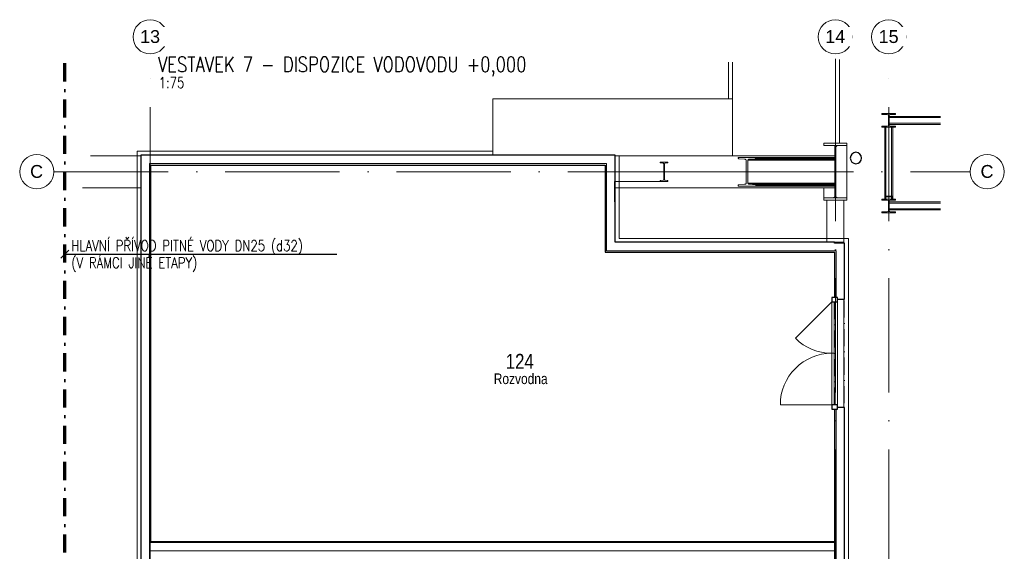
# Model space of a CAD drawing. Header units: millimetres. Extents: x -34728 to 839610, y -480656 to 464976.
# Tile 60 of 69: x 296475 to 313719, y 24411 to 33726. Entities that reach past the tile are written whole.
import ezdxf

# ---------------------------------------------------------------- set-up
doc = ezdxf.new("R2010")
doc.units = ezdxf.units.MM
for name, pattern in [('ČERCHOVANÁ', [25.4, 12.7, -6.35, 0, -6.35]), ('Čerchovaná 20mm', [3000, 2000, -500, 0, -500]), ('Čerchovaná 3mm', [500, 300, -100, 0, -100]), ('ČERCHOVANÁ2', [12.7, 6.35, -3.175, 0, -3.175])]:
    doc.linetypes.add(name, pattern=pattern)
doc.layers.get('0').update_dxf_attribs({"color": 9})
for name, color, linetype, lineweight in [('11542_003_OK-HALA_TaO-1_ET_R01_AciS_2025-04-14_sloupy_dwg', 9, 'Continuous', 9), ('CA_DVERE18', 9, 'Continuous', 9), ('CA_DVERE25', 9, 'Continuous', 9), ('CA_DVERE_NEVHRA1', 9, 'Čerchovaná 3mm', 13), ('CA_OSY', 9, 'ČERCHOVANÁ', 9), ('CA_PODLAHA25', 9, 'Continuous', 13), ('CA_POHHRA25', 9, 'Continuous', 13), ('CA_REZY', 9, 'Continuous', 25), ('CA_TEXT25', 9, 'Continuous', 9), ('CA_TEXT35', 9, 'Continuous', 9), ('SS_HALA_TaO-KCE_VELINU-PRUVLAK', 9, 'Continuous', 9), ('SS_HALA_TaO-LAVKA__8_000m', 9, 'Continuous', 9), ('SS_HALA_TaO-LAVKA__8_000m-PLECH', 9, 'Continuous', 9), ('SS_HALA_TaO-SLOUP', 9, 'Continuous', 9), ('SS_HALA_TaO-SLOUP2', 9, 'Continuous', 9), ('TEXT25', 3, 'Continuous', 25), ('TEXT35', 1, 'Continuous', 35), ('z-svoda', 160, 'ČERCHOVANÁ2', 70)]:
    doc.layers.add(name, color=color, linetype=linetype, lineweight=lineweight)
doc.styles.add('Arial_1', font='arial.ttf', dxfattribs={"height": 450})
doc.styles.add('Arial_2', font='arial.ttf', dxfattribs={"width": 0.8, "height": 200})
doc.styles.add('Arial_4', font='arial.ttf', dxfattribs={"width": 0.8, "height": 350})
doc.styles.add('ROMANS', font='romans', dxfattribs={"width": 0.8})

# ---------------------------------------------------------------- blocks, each defined once
blk = doc.blocks.new('Kulatý sloup - Průměr 200mm-1736527-PŮDORYS _8_000 _ vestavek V7')
at = {"layer": 'CA_REZY'}
for start, end in [(90, 180), (180, 360), (360, 90)]:
    blk.add_arc((0, 0), 100, start, end, dxfattribs=at)
blk = doc.blocks.new('CZ-Dveře_otočné_dvoukřídlé_OCZ - CZ-Dveře_otočné_dvoukřídlé_1_75x2_7-2446638-PŮDORYS _8_000 _ vestavek V7')
at = {"layer": 'CA_DVERE18'}
for p, q in [((-900, -39), (900, -39)), ((-900, -139), (-264, -775)), ((900, -139), (900, -1039))]:
    blk.add_line(p, q, dxfattribs=at)
for centre, start, end in [((-900, -139), 315, 0), ((900, -139), 180, 270)]:
    blk.add_arc(centre, 900, start, end, dxfattribs=at)
at = {"layer": 'CA_DVERE25', "lineweight": 25}
for p, q in [((-900, -39), (-980, -39)), ((-980, -39), (-980, -139)), ((-980, -139), (-900, -139)), ((-900, -139), (-900, -39)), ((980, -39), (900, -39)), ((900, -39), (900, -139)), ((900, -139), (980, -139)), ((980, -139), (980, -39))]:
    blk.add_line(p, q, dxfattribs=at)
at = {"layer": 'CA_DVERE25'}
for p, q in [((0, -99), (-900, -99)), ((-900, -99), (-900, -139)), ((-900, -139), (0, -139)), ((900, -99), (0, -99)), ((0, -99), (0, -139)), ((0, -139), (0, -99)), ((0, -139), (900, -139)), ((900, -139), (900, -99))]:
    blk.add_line(p, q, dxfattribs=at)
at = {"layer": 'CA_DVERE_NEVHRA1'}
for p, q in [((-925, 81), (925, 81)), ((-900, -81), (900, -81))]:
    blk.add_line(p, q, dxfattribs=at)
blk = doc.blocks.new('Osnova - Bublina osnovy 12mm-4850-PŮDORYS _8_000 _ vestavek V7')
at = {"layer": 'CA_TEXT35'}
blk.add_circle((0, 0), 6, dxfattribs=at)
blk = doc.blocks.new('A$Ceaa222a8')
at = {"layer": '11542_003_OK-HALA_TaO-1_ET_R01_AciS_2025-04-14_sloupy_dwg'}
for p, q in [((13055, 21760), (12815, 21760)), ((12815, 21760), (12815, 21743)), ((12815, 21743), (12909, 21743)), ((12961, 21743), (13055, 21743)), ((13055, 21743), (13055, 21760)), ((12930, 21722), (12930, 21558)), ((12940, 21558), (12940, 21722)), ((12909, 21537), (12815, 21537)), ((12815, 21537), (12815, 21520)), ((12815, 21520), (13055, 21520)), ((13055, 21537), (12961, 21537)), ((13055, 21520), (13055, 21537)), ((12200, 21240), (11800, 21240)), ((11800, 21240), (11800, 21200)), ((12200, 21200), (12200, 21240)), ((11800, 21200), (11990, 21200)), ((11990, 21200), (11990, 20280)), ((12010, 20280), (12010, 21200)), ((12010, 21200), (12200, 21200)), ((9068, 20910), (8931, 20910)), ((8931, 20910), (8931, 20903)), ((8938, 20896), (8983, 20889)), ((8994, 20877), (8994, 20603)), ((9006, 20603), (9006, 20877)), ((9017, 20889), (9062, 20896)), ((9068, 20903), (9068, 20910)), ((10295, 20990), (10295, 20979)), ((10611, 20990), (10295, 20990)), ((10311, 20968), (10411, 20960)), ((10438, 20942), (10438, 20538)), ((10468, 20538), (10468, 20942)), ((10495, 20960), (10595, 20968)), ((10611, 20979), (10611, 20990)), ((8931, 20577), (8931, 20570)), ((8931, 20570), (9068, 20570)), ((8983, 20591), (8938, 20585)), ((9062, 20585), (9017, 20591)), ((9068, 20570), (9068, 20577)), ((10295, 20501), (10295, 20490)), ((10295, 20490), (10611, 20490)), ((10411, 20520), (10311, 20512)), ((10595, 20512), (10495, 20520)), ((10611, 20490), (10611, 20501)), ((11990, 20280), (11800, 20280)), ((11800, 20280), (11800, 20240)), ((11800, 20240), (12200, 20240)), ((12200, 20280), (12010, 20280)), ((12200, 20240), (12200, 20280)), ((13055, 20260), (12815, 20260)), ((12815, 20260), (12815, 20243)), ((12815, 20243), (12909, 20243)), ((12865, 20290), (12865, 20260)), ((12865, 20260), (12873, 20260)), ((12873, 20260), (12873, 20290)), ((12985, 20312), (12885, 20312)), ((12885, 20303), (12985, 20303)), ((12930, 20222), (12930, 20058)), ((12940, 20058), (12940, 20222)), ((12961, 20243), (13055, 20243)), ((12997, 20290), (12997, 20260)), ((12997, 20260), (13005, 20260)), ((13005, 20260), (13005, 20290)), ((13055, 20243), (13055, 20260)), ((12909, 20037), (12815, 20037)), ((12815, 20037), (12815, 20020)), ((12815, 20020), (13055, 20020)), ((13055, 20037), (12961, 20037)), ((13055, 20020), (13055, 20037))]:
    blk.add_line(p, q, dxfattribs=at)
at = {"layer": '11542_003_OK-HALA_TaO-1_ET_R01_AciS_2025-04-14_sloupy_dwg', "flags": 128}
for points in [[(10295, 20979), (10296, 20977), (10296, 20975), (10298, 20973), (10300, 20972), (10302, 20971), (10305, 20970), (10308, 20969), (10311, 20968)], [(10411, 20960), (10417, 20959), (10422, 20958), (10426, 20956), (10430, 20954), (10433, 20951), (10436, 20949), (10437, 20945), (10438, 20942)], [(10468, 20942), (10469, 20945), (10470, 20949), (10473, 20951), (10476, 20954), (10480, 20956), (10484, 20958), (10489, 20959), (10495, 20960)], [(10595, 20968), (10598, 20969), (10601, 20970), (10604, 20971), (10606, 20972), (10608, 20973), (10610, 20975), (10610, 20977), (10611, 20979)], [(10438, 20538), (10437, 20535), (10436, 20532), (10433, 20529), (10430, 20526), (10426, 20524), (10422, 20522), (10417, 20521), (10411, 20520)], [(10495, 20520), (10489, 20521), (10484, 20522), (10480, 20524), (10476, 20526), (10473, 20529), (10470, 20532), (10469, 20535), (10468, 20538)], [(10311, 20512), (10308, 20512), (10305, 20511), (10302, 20510), (10300, 20508), (10298, 20507), (10296, 20505), (10296, 20503), (10295, 20501)], [(10611, 20501), (10610, 20503), (10610, 20505), (10608, 20507), (10606, 20508), (10604, 20510), (10601, 20511), (10598, 20512), (10595, 20512)], [(12885, 20312), (12881, 20312), (12876, 20310), (12872, 20307), (12869, 20304), (12867, 20299), (12865, 20295), (12865, 20290)], [(12873, 20290), (12873, 20293), (12874, 20296), (12876, 20298), (12877, 20300), (12880, 20302), (12882, 20303), (12885, 20303)], [(13005, 20290), (13004, 20295), (13003, 20299), (13001, 20304), (12997, 20307), (12994, 20310), (12989, 20312), (12985, 20312)], [(12985, 20303), (12988, 20303), (12990, 20302), (12992, 20300), (12994, 20298), (12996, 20296), (12997, 20293), (12997, 20290)]]:
    blk.add_lwpolyline(points, dxfattribs=at)
at = {"layer": '11542_003_OK-HALA_TaO-1_ET_R01_AciS_2025-04-14_sloupy_dwg'}
for centre, radius, start, end in [((12909, 21722), 21, 0, 90), ((12961, 21722), 21, 90, 180), ((12909, 21558), 21, 270, 0), ((12961, 21558), 21, 180, 270), ((8939, 20903), 7.3, 180, 262.03), ((8982, 20877), 12.2, 0, 82.03), ((9018, 20877), 12.2, 97.97, 180), ((9061, 20903), 7.3, 277.97, 0), ((8939, 20577), 7.3, 97.97, 180), ((8982, 20603), 12.2, 277.97, 0), ((9018, 20603), 12.2, 180, 262.03), ((9061, 20577), 7.3, 0, 82.03), ((12909, 20222), 21, 0, 90), ((12961, 20222), 21, 90, 180), ((12909, 20058), 21, 270, 0), ((12961, 20058), 21, 180, 270)]:
    blk.add_arc(centre, radius, start, end, dxfattribs=at)
at = {"layer": 'CA_OSY', "linetype": 'Čerchovaná 20mm'}
for p, q in [((0, -1127), (0, 22804)), ((12000, -1127), (12000, 22804)), ((12935, -1127), (12935, 22804))]:
    blk.add_line(p, q, dxfattribs=at)
at = {"layer": 'CA_PODLAHA25'}
for p, q in [((12150, 19503), (11987, 19503)), ((12150, 19490), (12150, 19503)), ((12150, 16608), (12150, 18508))]:
    blk.add_line(p, q, dxfattribs=at)
at = {"layer": 'CA_POHHRA25'}
for p, q in [((-230, 21100), (6000, 21100)), ((-230, 5190), (-230, 21100)), ((-13, 20883), (-13, 13358)), ((7994, 20883), (-13, 20883)), ((7994, 19353), (7994, 20883)), ((8211, 21020), (8211, 19570)), ((8931, 20570), (8131, 20570)), ((8131, 20570), (8131, 20210)), ((8211, 19570), (12230, 19570)), ((12230, 19570), (12230, 1700)), ((12012, 19353), (7994, 19353)), ((12012, 19353), (12012, 18538)), ((12012, 16578), (12012, 9693)), ((-13, 14257), (12, 14257)), ((11987, 14245), (-13, 14245)), ((11987, 14095), (-13, 14095))]:
    blk.add_line(p, q, dxfattribs=at)
at = {"layer": 'CA_REZY'}
for p, q in [((-163, 21033), (-163, 13358)), ((8144, 21033), (-163, 21033)), ((8144, 19503), (8144, 21033)), ((12, 14257), (12, 20858)), ((12, 20858), (7969, 20858)), ((7969, 20858), (7969, 19328)), ((11987, 19503), (8144, 19503)), ((11987, 19490), (11987, 19503)), ((12162, 19490), (11987, 19490)), ((12162, 18508), (12162, 19490)), ((7969, 19328), (11987, 19328)), ((11987, 19328), (11987, 18538)), ((12042, 18508), (12162, 18508)), ((11987, 16578), (11987, 9693)), ((12162, 16608), (12042, 16608)), ((12162, 9693), (12162, 16608)), ((11987, 14257), (12, 14257))]:
    blk.add_line(p, q, dxfattribs=at)
at = {"layer": 'SS_HALA_TaO-KCE_VELINU-PRUVLAK'}
for p, q in [((-163, 21020), (-1046, 21020)), ((-163, 20740), (-733, 20740)), ((-163, 20740), (-733, 20740)), ((8994, 20740), (8144, 20740)), ((8994, 20740), (8144, 20740)), ((10438, 20740), (9006, 20740)), ((10438, 20740), (9006, 20740)), ((-163, 20460), (-1187, 20460)), ((11990, 20460), (8144, 20460)), ((11850, 20240), (11850, 19503)), ((12150, 19503), (12150, 20240))]:
    blk.add_line(p, q, dxfattribs=at)
at = {"layer": 'SS_HALA_TaO-LAVKA__8_000m'}
for p, q in [((10130, 22660), (10130, 22020)), ((12070, 22708), (12070, 21240))]:
    blk.add_line(p, q, dxfattribs=at)
at = {"layer": 'SS_HALA_TaO-LAVKA__8_000m-PLECH'}
for p, q in [((10200, 21020), (10200, 22660)), ((12000, 22719), (12000, 21240)), ((6000, 22020), (10200, 22020)), ((6000, 21033), (6000, 22020)), ((10200, 22020), (10200, 21020)), ((10200, 21020), (8144, 21020)), ((11990, 21020), (10200, 21020))]:
    blk.add_line(p, q, dxfattribs=at)
at = {"layer": 'SS_HALA_TaO-SLOUP'}
for p, q in [((12010, 21179), (12030, 21199)), ((12030, 21199), (12200, 21199)), ((12200, 21199), (12200, 20281)), ((10468, 20942), (11990, 20942)), ((10495, 20960), (11990, 20960)), ((11990, 20968), (10595, 20968)), ((10611, 20990), (11990, 20990)), ((10611, 20979), (11990, 20979)), ((10468, 20538), (11990, 20538)), ((10495, 20520), (11990, 20520)), ((10595, 20512), (11990, 20512)), ((10611, 20501), (11990, 20501)), ((10611, 20490), (11990, 20490)), ((11800, 20281), (11800, 20460)), ((11970, 20281), (11800, 20281)), ((11990, 20301), (11970, 20281)), ((12030, 20281), (12010, 20301)), ((12200, 20281), (12030, 20281))]:
    blk.add_line(p, q, dxfattribs=at)
at = {"layer": 'SS_HALA_TaO-SLOUP2'}
for p, q in [((13840, 21710), (12940, 21710)), ((12940, 21710), (13840, 21710)), ((12940, 21690), (13840, 21690)), ((12940, 21590), (13840, 21590)), ((12940, 21570), (13840, 21570)), ((12940, 21570), (13840, 21570)), ((12865, 21520), (12865, 20290)), ((12865, 21520), (12865, 20290)), ((12885, 21520), (12885, 20312)), ((12985, 21520), (12985, 20312)), ((13005, 20290), (13005, 21520)), ((13005, 20290), (13005, 21520)), ((12885, 20303), (12885, 20260)), ((13840, 20210), (12940, 20210)), ((13840, 20210), (12940, 20210)), ((13840, 20190), (12940, 20190)), ((12985, 20303), (12985, 20260)), ((12940, 20090), (13840, 20090)), ((12940, 20070), (13840, 20070)), ((13840, 20070), (12940, 20070))]:
    blk.add_line(p, q, dxfattribs=at)
at = {"layer": 'CA_DVERE_NEVHRA1', "rotation": 270}
blk.add_blockref('CZ-Dveře_otočné_dvoukřídlé_OCZ - CZ-Dveře_otočné_dvoukřídlé_1_75x2_7-2446638-PŮDORYS _8_000 _ vestavek V7', (12075, 17558), dxfattribs=at)
at = {"layer": 'CA_REZY'}
blk.add_blockref('Kulatý sloup - Průměr 200mm-1736527-PŮDORYS _8_000 _ vestavek V7', (12360, 20980), dxfattribs=at)
at = {"layer": 'CA_TEXT35', "xscale": 49.99999999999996, "yscale": 49.99999999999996, "zscale": 49.99999999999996}
for p in [(0, 23104), (12000, 23104), (12935, 23104)]:
    blk.add_blockref('Osnova - Bublina osnovy 12mm-4850-PŮDORYS _8_000 _ vestavek V7', p, dxfattribs=at)
at = {"layer": 'CA_TEXT35', "xscale": 49.99999999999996, "yscale": 49.99999999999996, "zscale": 49.99999999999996, "rotation": 270}
for p in [(-1985, 20740), (14659, 20740)]:
    blk.add_blockref('Osnova - Bublina osnovy 12mm-4850-PŮDORYS _8_000 _ vestavek V7', p, dxfattribs=at)
at = {"layer": 'CA_TEXT25', "attachment_point": 1}
for s, insert, char_height, width, style in [('124', (6228, 17549), 262.5, 606.08, 'Arial_4'), ('Rozvodna', (6017, 17206), 187.5, 1130.38, 'Arial_2')]:
    blk.add_mtext(s, dxfattribs=dict(at, insert=insert, char_height=char_height, width=width, style=style))
at = {"layer": 'CA_TEXT35', "char_height": 225, "attachment_point": 1, "style": 'Arial_1', "bg_fill": 3, "box_fill_scale": 1.25, "bg_fill_color": 256, "bg_fill_true_color": 13158600, "bg_fill_transparency": 0}
for s, insert, width in [('13', (-177, 23221), 424.89), ('14', (11823, 23221), 424.89), ('15', (12758, 23221), 424.89), ('\\fArial|b0|i0|c238|p34|;C', (-2103, 20858), 276.58), ('\\fArial|b0|i0|c238|p34|;C', (14542, 20858), 276.58)]:
    blk.add_mtext(s, dxfattribs=dict(at, insert=insert, width=width))
at = {"layer": 'CA_OSY', "linetype": 'Čerchovaná 20mm'}
blk.add_line((-1685, 20740), (14359, 20740), dxfattribs=at)

msp = doc.modelspace()

# ---------------------------------------------------------------- linework, layer by layer
at = {"layer": 'TEXT25', "color": 30, "lineweight": 25, "true_color": 0xf8991e}
for p, q in [((297194.18, 29547.55), (297335.6, 29688.97)), ((297264.89, 29618.26), (302029.48, 29618.26))]:
    msp.add_line(p, q, dxfattribs=at)
at = {"layer": 'z-svoda', "color": 30, "ltscale": 50, "true_color": 0xf8991e, "transparency": 33554687}
msp.add_line((297264.89, 8511.36), (297264.89, 33094.12), dxfattribs=at)

# ---------------------------------------------------------------- texts
at = {"layer": 'TEXT25', "style": 'ROMANS', "width": 0.8}
msp.add_text('1:75', height=187.5, dxfattribs=at).set_placement((298910.08, 32529.08))
at = {"layer": 'TEXT25', "color": 30, "lineweight": 25, "true_color": 0xf8991e, "style": 'ROMANS', "width": 0.8}
for s, p in [('HLAVNÍ PŘÍVOD PITNÉ VODY DN25 (d32)', (297379.75, 29672.99)), ('(V RÁMCI JINÉ ETAPY)', (297379.75, 29372.99))]:
    msp.add_text(s, height=187.5, dxfattribs=at).set_placement(p)
at = {"layer": 'TEXT35', "color": 4, "style": 'ROMANS', "width": 0.8}
msp.add_text('VESTAVEK 7 - DISPOZICE VODOVODU +0,000', height=262.5, dxfattribs=at).set_placement((298897.25, 32812.32))

# ---------------------------------------------------------------- next in the draw order: block references
at = {"color": 220, "lineweight": 35}
msp.add_blockref('A$Ceaa222a8', (298760.81, 10322.02), dxfattribs=at)

doc.saveas('drawing.dxf')
